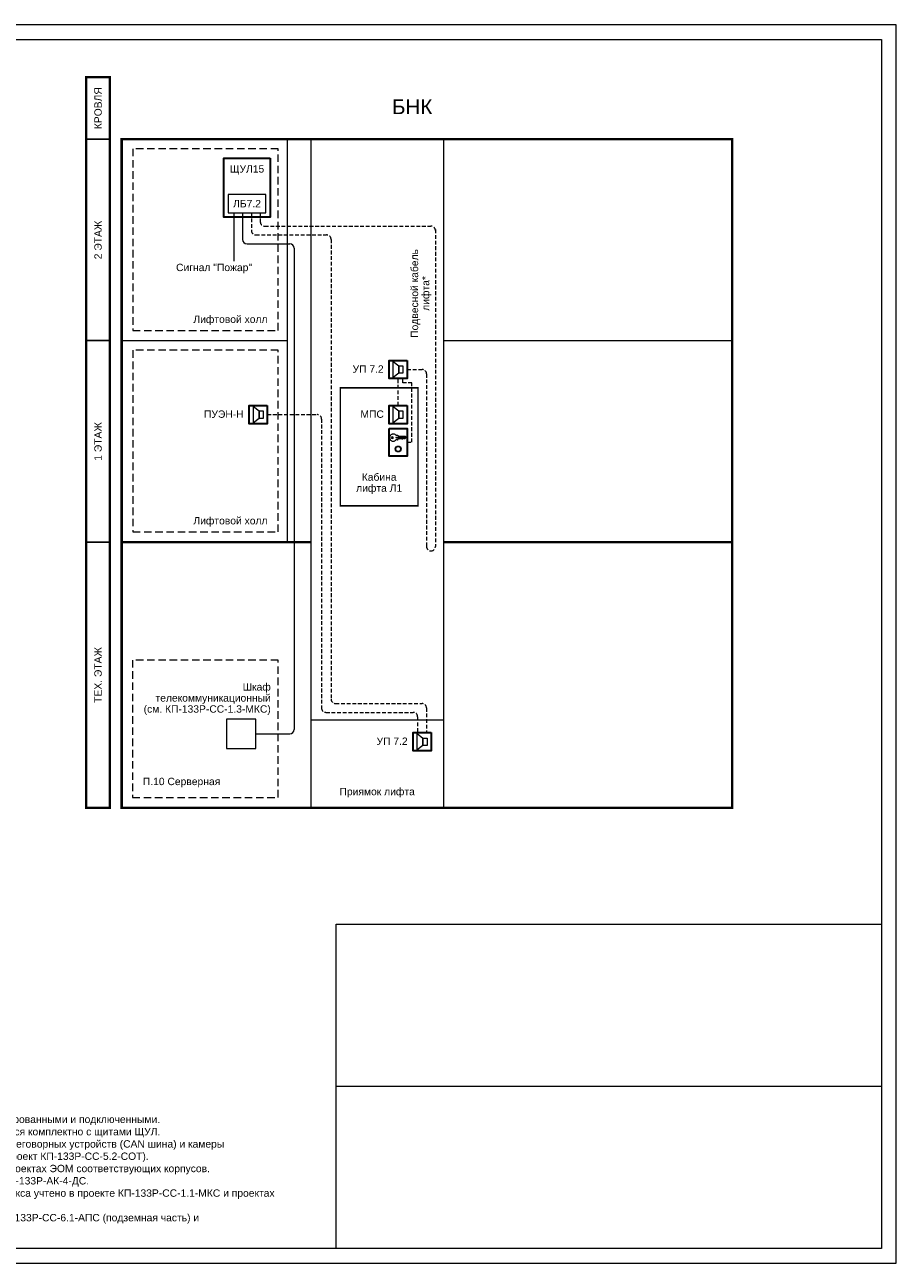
# Model space of a CAD drawing. Header units: millimetres. Extents: x 0 to 2625, y -889 to 841.
# Tile 24 of 24: x 1487 to 1783, y 0 to 420. Entities that reach past the tile are written whole.
import ezdxf

# ---------------------------------------------------------------- set-up
doc = ezdxf.new("R2010")
doc.units = ezdxf.units.MM
doc.linetypes.add('штриховая', pattern=[19.05, 12.7, -6.35])
doc.layers.get('0').update_dxf_attribs({"lineweight": 15})
doc.layers.add('AE_Нумерация_листов', color=21, linetype='Continuous', lineweight=13, plot=False)
doc.styles.add('CP.Text', font='arial.ttf')

msp = doc.modelspace()

# ---------------------------------------------------------------- linework, layer by layer
at = {"color": 5, "ltscale": 0.1}
msp.add_line((1558.32, 356.22), (1558.32, 339.78), dxfattribs=at)
at = {"color": 1, "ltscale": 0.1}
for p, q in [((1561.32, 356.22), (1561.32, 347.22)), ((1562.82, 345.72), (1577.29, 345.72)), ((1578.79, 344.22), (1578.79, 181.03)), ((1565.82, 179.53), (1577.29, 179.53))]:
    msp.add_line(p, q, dxfattribs=at)
at = {"color": 4, "linetype": 'штриховая', "ltscale": 0.1}
for p, q in [((1564.32, 356.22), (1564.32, 350.22)), ((1565.82, 348.72), (1589.82, 348.72)), ((1591.32, 347.22), (1591.32, 191.32)), ((1614.04, 290.89), (1614.04, 300)), ((1615.66, 298.53), (1615.66, 300)), ((1618.76, 298.53), (1615.66, 298.53)), ((1618.76, 278.4), (1618.76, 298.53)), ((1569.7, 287.8), (1586.59, 287.8)), ((1588.09, 286.3), (1588.09, 188.32)), ((1617.11, 278.4), (1618.76, 278.4)), ((1592.82, 189.82), (1622.18, 189.82)), ((1589.59, 186.82), (1619.18, 186.82)), ((1620.68, 185.32), (1620.68, 179.96)), ((1623.68, 188.32), (1623.68, 179.96))]:
    msp.add_line(p, q, dxfattribs=at)
at = {"color": 30, "linetype": 'штриховая', "ltscale": 0.1, "true_color": 0xf26722}
for p, q in [((1567.32, 356.22), (1567.32, 353.22)), ((1568.82, 351.72), (1625.2, 351.72)), ((1626.7, 350.58), (1626.7, 243.08)), ((1617.11, 303.09), (1622.2, 303.09)), ((1623.7, 301.59), (1623.7, 243.08))]:
    msp.add_line(p, q, dxfattribs=at)
at = {"color": 251, "linetype": 'ByBlock', "lineweight": 5, "ltscale": 3, "true_color": 0x636466}
for p, q in [((1520.3, 312.87), (1576.47, 312.87)), ((1629.47, 312.87), (1727.35, 312.87)), ((1584.44, 184.3), (1629.47, 184.3))]:
    msp.add_line(p, q, dxfattribs=at)
for points in [[(1783, 420), (1189, 420), (1189, 0), (1783, 0)], [(1209, 415), (1778, 415), (1778, 5), (1209, 5)], [(1556.43, 356.22), (1569.2, 356.22), (1569.2, 362.44), (1556.43, 362.44)], [(1593, 60), (1778, 60), (1778, 5), (1593, 5)]]:
    msp.add_lwpolyline(points, close=True)
at = {"color": 251, "true_color": 0x636466, "const_width": 0.8}
msp.add_lwpolyline([(1508.3, 402.2), (1516.3, 402.2), (1516.3, 154.49), (1508.3, 154.49)], close=True, dxfattribs=at)
at = {"color": 251, "linetype": 'ByBlock', "lineweight": 5, "ltscale": 3, "true_color": 0x636466}
for points in [[(1508.3, 381.2), (1516.3, 381.2), (1516.3, 402.2), (1508.3, 402.2)], [(1508.3, 312.87), (1516.3, 312.87), (1516.3, 381.2), (1508.3, 381.2)], [(1508.3, 244.53), (1516.3, 244.53), (1516.3, 312.87), (1508.3, 312.87)], [(1508.3, 154.49), (1516.3, 154.49), (1516.3, 244.53), (1508.3, 244.53)]]:
    msp.add_lwpolyline(points, close=True, dxfattribs=at)
at = {"color": 251, "linetype": 'ByBlock', "lineweight": 30, "ltscale": 3, "true_color": 0x636466, "const_width": 0.8}
msp.add_lwpolyline([(1727.35, 154.49), (1520.3, 154.49), (1520.3, 381.2), (1727.35, 381.2)], close=True, dxfattribs=at)
at = {"color": 251, "linetype": 'ByBlock', "lineweight": 5, "ltscale": 3, "true_color": 0x636466}
for points in [[(1576.47, 381.2), (1576.47, 312.87)], [(1584.44, 381.55), (1584.44, 154.49)], [(1629.47, 381.55), (1629.47, 154.49)], [(1576.47, 312.87), (1576.47, 244.53)]]:
    msp.add_lwpolyline(points, dxfattribs=at)
at = {"linetype": 'штриховая', "ltscale": 0.2}
for points in [[(1573.39, 377.94), (1524.07, 377.94), (1524.07, 316.33), (1573.39, 316.33)], [(1573.39, 309.61), (1524.07, 309.61), (1524.07, 248), (1573.39, 248)], [(1573.39, 204.57), (1523.96, 204.57), (1523.96, 157.96), (1573.39, 157.96)]]:
    msp.add_lwpolyline(points, close=True, dxfattribs=at)
at = {"lineweight": 30}
for points in [[(1570.7, 374.81), (1570.7, 354.72), (1554.93, 354.72), (1554.93, 374.81)], [(1617.11, 306.18), (1617.11, 300), (1610.97, 300), (1610.97, 306.18)], [(1569.7, 290.89), (1569.7, 284.71), (1563.57, 284.71), (1563.57, 290.89)], [(1617.11, 290.89), (1617.11, 284.71), (1610.97, 284.71), (1610.97, 290.89)], [(1610.97, 283.1), (1617.11, 283.1), (1617.11, 273.7), (1610.97, 273.7)], [(1625.25, 179.96), (1625.25, 173.78), (1619.11, 173.78), (1619.11, 179.96)]]:
    msp.add_lwpolyline(points, close=True, dxfattribs=at)
at = {"lineweight": 18}
for points in [[(1610.97, 300), (1610.97, 306.18), (1617.11, 306.18), (1617.11, 300)], [(1612.37, 300.34), (1612.37, 305.84), (1614.31, 304.32), (1614.31, 301.82)], [(1615.71, 304.32), (1615.71, 301.82), (1614.31, 301.82), (1614.31, 304.32)], [(1563.57, 284.71), (1563.57, 290.89), (1569.7, 290.89), (1569.7, 284.71)], [(1564.96, 285.05), (1564.96, 290.55), (1566.91, 289.03), (1566.91, 286.53)], [(1610.97, 284.71), (1610.97, 290.89), (1617.11, 290.89), (1617.11, 284.71)], [(1612.37, 285.05), (1612.37, 290.55), (1614.31, 289.03), (1614.31, 286.53)], [(1568.31, 289.03), (1568.31, 286.53), (1566.91, 286.53), (1566.91, 289.03)], [(1615.71, 289.03), (1615.71, 286.53), (1614.31, 286.53), (1614.31, 289.03)], [(1617.11, 273.7), (1610.97, 273.7), (1610.97, 283.1), (1617.11, 283.1)], [(1619.11, 173.78), (1619.11, 179.96), (1625.25, 179.96), (1625.25, 173.78)], [(1620.51, 174.12), (1620.51, 179.62), (1622.46, 178.1), (1622.46, 175.6)], [(1623.86, 178.1), (1623.86, 175.6), (1622.46, 175.6), (1622.46, 178.1)]]:
    msp.add_lwpolyline(points, close=True, dxfattribs=at)
at = {"const_width": 0.5}
msp.add_lwpolyline([(1594.47, 256.85), (1620.79, 256.85), (1620.79, 296.85), (1594.47, 296.85)], close=True, dxfattribs=at)
at = {"lineweight": 18}
for points in [[(1616.64, 279.88), (1613.68, 279.88), (1613.34, 280.01), (1616.81, 280.01)], [(1613.47, 280.6), (1613.76, 280.82), (1613.89, 280.82), (1613.97, 280.77), (1613.97, 280.48), (1616.47, 280.48), (1616.89, 280.18), (1616.89, 280.1), (1616.34, 279.59), (1616.05, 279.59), (1615.84, 279.8), (1615.5, 279.46), (1615.46, 279.46)], [(1615.37, 279.46), (1615.29, 279.46), (1614.95, 279.76), (1614.61, 279.42), (1614.36, 279.67), (1613.97, 279.67), (1613.97, 279.21), (1613.89, 279.16), (1613.47, 279.38)]]:
    msp.add_lwpolyline(points, dxfattribs=at)
at = {"lineweight": 25}
msp.add_lwpolyline([(1615.37, 279.46), (1615.41, 279.55), (1615.46, 279.46)], dxfattribs=at)
at = {"color": 251, "linetype": 'ByBlock', "lineweight": 30, "ltscale": 3, "true_color": 0x636466, "const_width": 0.8}
msp.add_lwpolyline([(1584.44, 244.53), (1520.3, 244.53), (1520.3, 154.49), (1727.35, 154.49), (1727.35, 244.53), (1629.47, 244.53)], dxfattribs=at)
at = {"color": 6}
msp.add_lwpolyline([(1555.82, 174.53), (1565.82, 174.53), (1565.82, 184.53), (1555.82, 184.53)], close=True, dxfattribs=at)
at = {"lineweight": 25}
msp.add_circle((1612.09, 279.99), 0.275, dxfattribs=at)
at = {"lineweight": 18}
for radius in [0.995, 0.825]:
    msp.add_circle((1614.08, 276.14), radius, dxfattribs=at)
at = {"color": 30, "linetype": 'штриховая', "ltscale": 0.1, "true_color": 0xf26722}
for centre, start, end in [((1568.82, 353.22), 180, 270), ((1625.2, 350.22), 0, 90), ((1622.2, 301.59), 0, 90), ((1625.2, 243.08), 180, 270), ((1625.2, 243.08), 270, 0)]:
    msp.add_arc(centre, 1.5, start, end, dxfattribs=at)
at = {"color": 4, "linetype": 'штриховая', "ltscale": 0.1}
for centre, start, end in [((1565.82, 350.22), 180, 270), ((1589.82, 347.22), 0, 90), ((1586.59, 286.3), 0, 90), ((1592.82, 191.32), 180, 270), ((1622.18, 188.32), 0, 90), ((1589.59, 188.32), 180, 270), ((1619.18, 185.32), 0, 90)]:
    msp.add_arc(centre, 1.5, start, end, dxfattribs=at)
at = {"color": 1, "ltscale": 0.1}
for centre, start, end in [((1562.82, 347.22), 180, 270), ((1577.29, 344.22), 360, 90), ((1577.29, 181.03), 270, 360)]:
    msp.add_arc(centre, 1.5, start, end, dxfattribs=at)
at = {"lineweight": 18}
for points, knots in [([(1611.26, 279.98), (1611.26, 280.17), (1611.3, 280.35), (1611.43, 280.68), (1611.52, 280.82), (1611.71, 281.01), (1611.79, 281.08), (1611.96, 281.18), (1612.05, 281.22), (1612.15, 281.24)], [0, 0, 0, 0, 0.547336, 0.547336, 1.063434, 1.063434, 1.361474, 1.361474, 1.660846, 1.660846, 1.660846, 1.660846]), ([(1612.16, 278.73), (1612.02, 278.77), (1611.9, 278.83), (1611.66, 279), (1611.56, 279.12), (1611.41, 279.35), (1611.36, 279.47), (1611.28, 279.72), (1611.27, 279.85), (1611.26, 279.98)], [0, 0, 0, 0, 0.417934, 0.417934, 0.875269, 0.875269, 1.256039, 1.256039, 1.653364, 1.653364, 1.653364, 1.653364]), ([(1612.15, 281.24), (1612.28, 281.28), (1612.42, 281.29), (1612.69, 281.26), (1612.82, 281.21), (1613.05, 281.09), (1613.15, 281.01), (1613.33, 280.82), (1613.4, 280.71), (1613.46, 280.59)], [0, 0, 0, 0, 0.41198, 0.41198, 0.823657, 0.823657, 1.201793, 1.201793, 1.602028, 1.602028, 1.602028, 1.602028]), ([(1613.47, 279.4), (1613.39, 279.25), (1613.29, 279.11), (1613.06, 278.89), (1612.93, 278.81), (1612.69, 278.73), (1612.58, 278.7), (1612.37, 278.69), (1612.26, 278.71), (1612.16, 278.73)], [0, 0, 0, 0, 0.510094, 0.510094, 0.964236, 0.964236, 1.282131, 1.282131, 1.607848, 1.607848, 1.607848, 1.607848])]:
    msp.add_open_spline(points, degree=3, knots=knots, dxfattribs=at)
at = {"layer": 'AE_Нумерация_листов'}
msp.add_lwpolyline([(1593, 115), (1778, 115), (1778, 5), (1593, 5)], close=True, dxfattribs=at)

# ---------------------------------------------------------------- texts
at = {"char_height": 2.5, "attachment_point": 5, "rotation": 90, "style": 'CP.Text'}
for s, insert, width in [('КРОВЛЯ', (1512.3, 391.7), 21), ('2 ЭТАЖ', (1512.3, 347.03), 68.3311), ('1 ЭТАЖ', (1512.3, 278.7), 68.3311), ('ТЕХ. ЭТАЖ', (1512.3, 199.51), 90.0398)]:
    msp.add_mtext(s, dxfattribs=dict(at, insert=insert, width=width))
at = {"line_spacing_factor": 0.9, "style": 'CP.Text'}
for s, insert, char_height, width, attachment_point in [('БНК', (1618.82, 392.2), 5, 198.3562, 5), ('ЩУЛ15', (1562.82, 370.76), 2.5, 15.77, 5), ('ЛБ7.2', (1562.82, 359.33), 2.5, 12.77, 5), ('Сигнал "Пожар"', (1551.64, 337.33), 2.5, 32.4033, 5), ('Лифтовой холл', (1557.19, 319.76), 2.5, 32.4033, 5), ('УП 7.2', (1603.88, 303.23), 2.5, 18, 5), ('ПУЭН-Н', (1554.94, 287.94), 2.5, 18, 5), ('МПС', (1605.25, 287.94), 2.5, 18, 5), ('Кабина\\Pлифта Л1', (1607.63, 264.36), 2.5, 26.3197, 5), ('Лифтовой холл', (1557.19, 251.43), 2.5, 32.4033, 5), ('\\pxt12;Шкаф телекоммуникационный\\P(см. КП-133Р-СС-1.3-МКС)', (1570.88, 191.34), 2.5, 45.7962, 6), ('УП 7.2', (1612.02, 177.01), 2.5, 18, 5), ('П.10 Серверная', (1527.49, 163.01), 2.5, 49.425, 4)]:
    msp.add_mtext(s, dxfattribs=dict(at, insert=insert, char_height=char_height, width=width, attachment_point=attachment_point))
at = {"insert": (1621.86, 328.88), "char_height": 2.5, "width": 50.0261, "attachment_point": 5, "rotation": 90, "line_spacing_factor": 0.9, "style": 'CP.Text'}
msp.add_mtext('Подвесной кабель\\Pлифта*', dxfattribs=at)
at = {"char_height": 2.5, "style": 'CP.Text'}
for s, insert, width, attachment_point in [('Приямок лифта', (1606.95, 159.59), 45.0339, 5), ('Примечание:\\P\\P1.^IЩиты ЩУЛ поставляются комплектно с лифтами.\\P2.^IЛифтовые блоки ЛБ 7.2 "Обь" поставляются в составе щитов ЩУЛ смонтированными и подключенными.\\P3.^IУстройство переговорное кабины лифта УП 7.2 и модуль МПС поставляется комплектно с щитами ЩУЛ.\\P4.^IВ подвесном лифтовом кабеле предусмотреть жилы для подключения переговорных устройств (CAN шина) и камеры \\P^Iвидеонаблюдения в кабине лифта (подключение к системе СОТ смотри проект КП-133Р-СС-5.2-СОТ).\\P5.^IЭлектропитание щитов ЩУЛ учтено в проекте ЭОМ КП-133Р-ЭОМ-1.1 и проектах ЭОМ соответствующих корпусов.\\P6.^IПодключение щитов ЩУЛ к системе диспетчеризации учтено в проекте КП-133Р-АК-4-ДС.\\P7.^IПодключение щитов диспетчеризации ЩД к информационной сети комплекса учтено в проекте КП-133Р-СС-1.1-МКС и проектах ^IСС соответствующих корпусов.\\P8.^IСигнал "Пожар" формируется системой АПС и учтен в проектах марки КП-133Р-СС-6.1-АПС (подземная часть) и \\P^IКП-133Р-СС-6.3-АПС (БНК).', (1352.01, 62.55), 225.7607, 1)]:
    msp.add_mtext(s, dxfattribs=dict(at, insert=insert, width=width, attachment_point=attachment_point))

doc.saveas('drawing.dxf')
